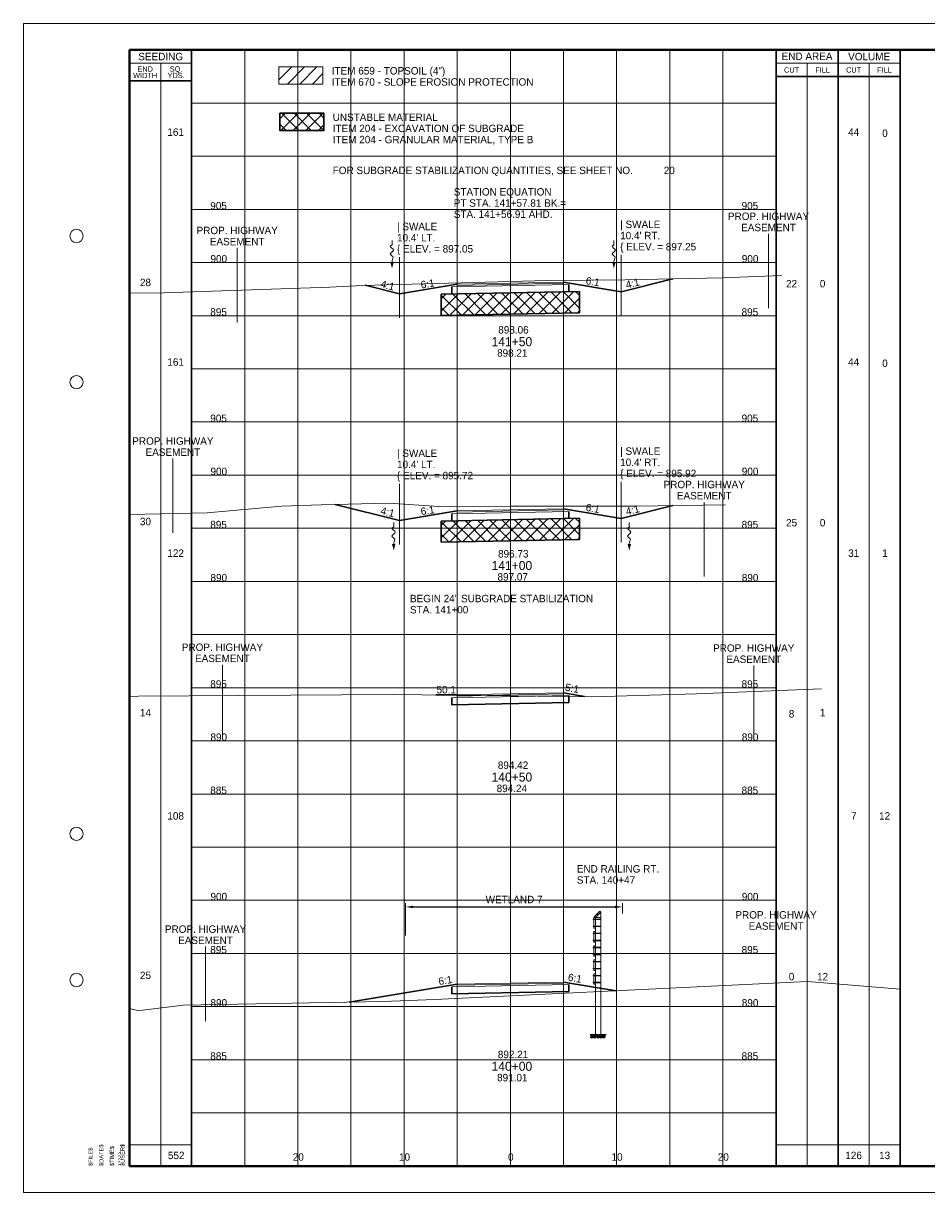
# Paper-space layout 'Layout1' of a CAD drawing. Header units: feet. Extents: x -1005 to 2379, y -670 to 6548.
# Tile 63 of 69: x -10 to 75, y 4022 to 4132. Entities that reach past the tile are written whole.
import ezdxf
from ezdxf.enums import TextEntityAlignment as Align

# ---------------------------------------------------------------- set-up
doc = ezdxf.new("R2010")
doc.units = ezdxf.units.FT
doc.header["$LTSCALE"] = 5
doc.header["$MEASUREMENT"] = 0
for name, pattern in [('cl5', [50, 1.25, -1.25, 45, -1.25, 1.25]), ('DGN Style 2', [150.837143, 90.502286, -60.334857]), ('DGN Style 3', [211.172, 150.837143, -60.334857]), ('esmtshpr', [5.35, 1, -0.175, -0.175, 4]), ('fencepr', [1, 0.925, 0.075])]:
    doc.linetypes.add(name, pattern=pattern)
for name, color, linetype, lineweight in [('DR_P_Erosion_Control', 7, 'Continuous', 13), ('DR_P_Flow_Arrow', 151, 'Continuous', 13), ('DR_P_Text', 7, 'Continuous', 13), ('EV_Ecological_Text', 7, 'Continuous', 13), ('GE_P_CL_5', 7, 'cl5', 13), ('PV_P_Text', 7, 'Continuous', 13), ('RD_P_Cells', 7, 'Continuous', 0), ('RD_P_Fence', 230, 'fencepr', 13), ('RW_P_Esmt_SH', 193, 'esmtshpr', 40), ('SH_Border', 7, 'Continuous', 40), ('SH_Data', 7, 'Continuous', 0), ('SH_Major_Grid_Line', 254, 'Continuous', 13), ('SH_Text', 7, 'Continuous', 13), ('TX_P_20', 7, 'Continuous', 13), ('TX_P_5', 7, 'Continuous', 13), ('TX_P_Misc', 7, 'Continuous', 13), ('TX_X_5', 7, 'Continuous', 0), ('XS_P_Finished_Grade', 3, 'Continuous', 30), ('XS_P_Pavt_Surface', 251, 'Continuous', 13), ('XS_P_Subgrade', 4, 'Continuous', 30), ('XS_P_Undercut', 230, 'Continuous', 30), ('XS_X_Ground_Line', 3, 'DGN Style 2', 13)]:
    doc.layers.add(name, color=color, linetype=linetype, lineweight=lineweight)
doc.layers.add('SH_Cut_Line', color=7, linetype='DGN Style 3', lineweight=0, plot=False)
doc.layers.add('XS_P_Pavt_Layers', color=251, linetype='Continuous', lineweight=0, transparency=0.5)
doc.styles.add('Slanted-Normal LS 0.50', font='font31.shx', dxfattribs={"height": 0.14})
doc.styles.add('Slanted-Normal LS 0.50_0', font='font31.shx')
doc.styles.add('Slanted-Sub Title', font='font31.shx', dxfattribs={"height": 0.17})
doc.styles.add('Style-CHAR_FAST_FONT', font='CHAR_FAST_FONT.shx')
doc.styles.add('Style-FONT1', font='FONT1.shx')
doc.styles.add('Style-font30', font='font30.shx')
doc.styles.add('Style-font31', font='font31.shx')
doc.dimstyles.get("Standard").update_dxf_attribs({"dimtxt": 0.18, "dimasz": 0.18, "dimexe": 0.18, "dimexo": 0.0625, "dimgap": 0.09, "dimtad": 0, "dimtih": 1, "dimtoh": 1, "dimdec": 4, "dimzin": 0, "dimdsep": 46, "dimtxsty": 'Standard', "dimcen": 0.09, "dimadec": 0, "dimazin": 0, "dimtfac": 1, "dimtdec": 4, "dimtofl": 0, "dimtmove": 0, "dimatfit": 3, "dimfxl": 1, "dimtolj": 1, "dimtzin": 0, "dimarcsym": 0})

# ---------------------------------------------------------------- blocks, each defined once
blk = doc.blocks.new('STAMP')
at = {"layer": 'TX_P_Misc', "linetype": 'Continuous', "lineweight": 13, "style": 'Style-CHAR_FAST_FONT'}
for s, p in [('$FILE$', (-0.773, 0)), ('$DATE$', (-0.573, 0)), ('$TIME$', (-0.373, 0)), ('$USER$', (-0.173, 0))]:
    blk.add_text(s, height=0.078, rotation=90, dxfattribs=at).set_placement(p, align=Align.TOP_LEFT)
blk = doc.blocks.new('GPKLBL_350')
at = {"layer": 'TX_P_5', "linetype": 'Continuous', "extrusion": (0, 0, -1), "insert": (-0.46, 0.97), "char_height": 0.7, "attachment_point": 3, "text_direction": (-0.986394, 0.164399, 0), "line_spacing_factor": 0.6, "style": 'Style-font31'}
blk.add_mtext('6:1', dxfattribs=at)
blk = doc.blocks.new('GPKLBL_351')
at = {"layer": 'TX_P_5', "linetype": 'Continuous', "insert": (-0.51, 0.98), "char_height": 0.7, "attachment_point": 1, "rotation": 350.5377, "line_spacing_factor": 0.6, "style": 'Style-font31'}
blk.add_mtext('6:1', dxfattribs=at)
blk = doc.blocks.new('XS POINT_393')
at = {"layer": 'RW_P_Esmt_SH', "linetype": 'Continuous', "lineweight": 13}
blk.add_line((0, 3.5), (0, -3.5), dxfattribs=at)
blk = doc.blocks.new('XS POINT_394')
at = {"layer": 'RW_P_Esmt_SH', "linetype": 'Continuous', "lineweight": 13}
blk.add_line((0, 3.5), (0, -3.5), dxfattribs=at)
blk = doc.blocks.new('*D848')
at = {"layer": 'Defpoints', "color": 0, "linetype": 'Continuous', "transparency": 16777216}
for p in [(46.39, 4049.38), (46.39, 4048.4), (25.97, 4046.35)]:
    blk.add_point(p, dxfattribs=at)
at = {"layer": 'EV_Ecological_Text', "color": 97, "linetype": 'Continuous', "lineweight": 0, "transparency": 16777216}
for p, q in [((25.97, 4046.7), (25.97, 4049.73)), ((46.39, 4048.75), (46.39, 4049.73))]:
    blk.add_line(p, q, dxfattribs=at)
at = {"layer": 'EV_Ecological_Text', "color": 0, "linetype": 'Continuous', "lineweight": -2, "transparency": 16777216}
blk.add_line((26.67, 4049.38), (45.69, 4049.38), dxfattribs=at)
at = {"layer": 'EV_Ecological_Text', "color": 0, "linetype": 'Continuous', "transparency": 16777216}
for points in [[(26.67, 4049.49), (26.67, 4049.26), (25.97, 4049.38)], [(45.69, 4049.49), (45.69, 4049.26), (46.39, 4049.38)]]:
    blk.add_solid(points, dxfattribs=at)
at = {"layer": 'EV_Ecological_Text', "color": 7, "linetype": 'Continuous', "lineweight": 0, "transparency": 16777216, "insert": (36.18, 4050.08), "char_height": 0.7, "attachment_point": 5, "style": 'Slanted-Normal LS 0.50_0'}
blk.add_mtext('WETLAND 7', dxfattribs=at)
blk = doc.blocks.new('RCP')
at = {"layer": 'RD_P_Cells'}
for points, knots in [([(0.02, 0.09), (0.03, 0.1), (0.05, 0.11), (0.07, 0.11), (0.07, 0.12), (0.08, 0.1), (0.08, 0.09), (0.08, 0.08), (0.07, 0.07), (0.06, 0.06), (0.05, 0.05), (0.02, 0.04), (0.02, 0.05), (0.01, 0.06), (0.01, 0.07), (0.01, 0.08), (0.01, 0.08), (0.01, 0.08), (0.01, 0.09), (0.02, 0.09), (0.02, 0.09), (0.02, 0.09)], [0, 0, 0, 0, 0.258176, 0.258176, 0.258176, 0.385117, 0.385117, 0.385117, 0.555016, 0.555016, 0.555016, 0.785627, 0.785627, 0.785627, 0.908123, 0.908123, 0.908123, 0.969027, 0.969027, 0.969027, 1, 1, 1, 1]), ([(0.05, 0.33), (0.06, 0.33), (0.06, 0.34), (0.07, 0.34), (0.08, 0.35), (0.09, 0.35), (0.1, 0.35), (0.11, 0.35), (0.12, 0.35), (0.12, 0.34), (0.13, 0.33), (0.13, 0.33), (0.13, 0.32), (0.12, 0.31), (0.12, 0.3), (0.11, 0.29), (0.1, 0.28), (0.09, 0.28), (0.08, 0.28), (0.07, 0.28), (0.05, 0.27), (0.04, 0.28), (0.04, 0.29), (0.03, 0.29), (0.03, 0.3), (0.03, 0.31), (0.04, 0.32), (0.04, 0.32), (0.04, 0.32), (0.04, 0.33), (0.05, 0.33)], [0, 0, 0, 0, 0.107172, 0.107172, 0.107172, 0.224609, 0.224609, 0.224609, 0.311187, 0.311187, 0.311187, 0.390245, 0.390245, 0.390245, 0.521508, 0.521508, 0.521508, 0.650159, 0.650159, 0.650159, 0.785017, 0.785017, 0.785017, 0.874079, 0.874079, 0.874079, 0.953282, 0.953282, 0.953282, 1, 1, 1, 1]), ([(0.16, 0.26), (0.17, 0.26), (0.19, 0.27), (0.2, 0.27), (0.22, 0.27), (0.22, 0.25), (0.23, 0.23), (0.23, 0.22), (0.23, 0.2), (0.22, 0.19), (0.2, 0.18), (0.19, 0.17), (0.17, 0.17), (0.16, 0.16), (0.14, 0.16), (0.13, 0.17), (0.12, 0.17), (0.11, 0.18), (0.11, 0.18), (0.1, 0.2), (0.1, 0.22), (0.11, 0.23), (0.11, 0.24), (0.12, 0.24), (0.13, 0.25), (0.13, 0.25), (0.14, 0.26), (0.15, 0.26), (0.15, 0.26), (0.15, 0.26), (0.16, 0.26)], [0, 0, 0, 0, 0.126661, 0.126661, 0.126661, 0.253188, 0.253188, 0.253188, 0.368171, 0.368171, 0.368171, 0.509113, 0.509113, 0.509113, 0.63015, 0.63015, 0.63015, 0.70369, 0.70369, 0.70369, 0.826515, 0.826515, 0.826515, 0.907901, 0.907901, 0.907901, 0.976801, 0.976801, 0.976801, 1, 1, 1, 1]), ([(0.16, 0.11), (0.17, 0.11), (0.18, 0.11), (0.19, 0.12), (0.21, 0.12), (0.23, 0.12), (0.25, 0.1), (0.26, 0.09), (0.26, 0.07), (0.26, 0.06), (0.25, 0.05), (0.24, 0.03), (0.23, 0.02), (0.21, 0), (0.18, 0), (0.16, 0.01), (0.15, 0.02), (0.13, 0.03), (0.13, 0.05), (0.12, 0.06), (0.13, 0.07), (0.14, 0.08), (0.14, 0.09), (0.14, 0.09), (0.15, 0.1), (0.15, 0.1), (0.15, 0.1), (0.16, 0.11)], [0, 0, 0, 0, 0.098896, 0.098896, 0.098896, 0.24332, 0.24332, 0.24332, 0.355319, 0.355319, 0.355319, 0.496743, 0.496743, 0.496743, 0.673566, 0.673566, 0.673566, 0.816859, 0.816859, 0.816859, 0.906168, 0.906168, 0.906168, 0.969895, 0.969895, 0.969895, 1, 1, 1, 1]), ([(0.29, 0.35), (0.3, 0.35), (0.31, 0.36), (0.32, 0.36), (0.34, 0.36), (0.34, 0.33), (0.34, 0.32), (0.33, 0.31), (0.32, 0.3), (0.31, 0.3), (0.3, 0.29), (0.28, 0.29), (0.27, 0.3), (0.27, 0.31), (0.27, 0.32), (0.27, 0.33), (0.27, 0.33), (0.28, 0.34), (0.28, 0.34), (0.28, 0.35), (0.28, 0.35), (0.29, 0.35)], [0, 0, 0, 0, 0.188286, 0.188286, 0.188286, 0.356428, 0.356428, 0.356428, 0.541746, 0.541746, 0.541746, 0.732506, 0.732506, 0.732506, 0.852511, 0.852511, 0.852511, 0.937171, 0.937171, 0.937171, 1, 1, 1, 1]), ([(0.31, 0.2), (0.32, 0.21), (0.33, 0.21), (0.34, 0.22), (0.35, 0.22), (0.36, 0.2), (0.36, 0.18), (0.37, 0.17), (0.36, 0.16), (0.35, 0.14), (0.34, 0.13), (0.33, 0.13), (0.32, 0.12), (0.31, 0.12), (0.3, 0.12), (0.29, 0.13), (0.28, 0.14), (0.27, 0.15), (0.27, 0.16), (0.28, 0.17), (0.28, 0.19), (0.29, 0.19), (0.29, 0.2), (0.3, 0.2), (0.31, 0.2)], [0, 0, 0, 0, 0.135762, 0.135762, 0.135762, 0.276579, 0.276579, 0.276579, 0.425633, 0.425633, 0.425633, 0.565886, 0.565886, 0.565886, 0.678149, 0.678149, 0.678149, 0.814077, 0.814077, 0.814077, 0.922173, 0.922173, 0.922173, 1, 1, 1, 1])]:
    blk.add_open_spline(points, degree=3, knots=knots, dxfattribs=at)
blk = doc.blocks.new('XS POINT_395')
at = {"layer": 'RW_P_Esmt_SH', "linetype": 'Continuous', "lineweight": 13}
blk.add_line((0, 3.5), (0, -3.5), dxfattribs=at)
blk = doc.blocks.new('XS POINT_396')
at = {"layer": 'RW_P_Esmt_SH', "linetype": 'Continuous', "lineweight": 13}
blk.add_line((0, 3.5), (0, -3.5), dxfattribs=at)
blk = doc.blocks.new('GPKLBL_352')
at = {"layer": 'TX_P_5', "linetype": 'Continuous', "insert": (-0.59, 0.92), "char_height": 0.7, "attachment_point": 1, "rotation": 6.2001, "line_spacing_factor": 0.6, "style": 'Style-font31'}
blk.add_mtext('50:1', dxfattribs=at)
blk = doc.blocks.new('GPKLBL_353')
at = {"layer": 'TX_P_5', "linetype": 'Continuous', "insert": (-0.86, 0.99), "char_height": 0.7, "attachment_point": 1, "rotation": 355.4007, "line_spacing_factor": 0.6, "style": 'Style-font31'}
blk.add_mtext('5:1', dxfattribs=at)
blk = doc.blocks.new('XS POINT_397')
at = {"layer": 'RW_P_Esmt_SH', "linetype": 'Continuous', "lineweight": 13}
blk.add_line((0, 3.5), (0, -3.5), dxfattribs=at)
blk = doc.blocks.new('XS POINT_398')
at = {"layer": 'RW_P_Esmt_SH', "linetype": 'Continuous', "lineweight": 13}
blk.add_line((0, 3.5), (0, -3.5), dxfattribs=at)
blk = doc.blocks.new('GPKLBL_354')
at = {"layer": 'TX_P_5', "linetype": 'Continuous', "insert": (-0.51, 0.98), "char_height": 0.7, "attachment_point": 1, "rotation": 350.5377, "line_spacing_factor": 0.6, "style": 'Style-font31'}
blk.add_mtext('6:1', dxfattribs=at)
blk = doc.blocks.new('GPKLBL_355')
at = {"layer": 'TX_P_5', "linetype": 'Continuous', "insert": (-1.11, 0.56), "char_height": 0.7, "attachment_point": 1, "rotation": 14.0362, "line_spacing_factor": 0.9, "style": 'Style-font31'}
blk.add_mtext('4:1', dxfattribs=at)
blk = doc.blocks.new('GPKLBL_356')
at = {"layer": 'TX_P_5', "linetype": 'Continuous', "extrusion": (0, 0, -1), "insert": (-1.05, 0.58), "char_height": 0.7, "attachment_point": 3, "text_direction": (-0.970143, -0.242536, 0), "line_spacing_factor": 0.9, "style": 'Style-font31'}
blk.add_mtext('4:1', dxfattribs=at)
blk = doc.blocks.new('GPKLBL_357')
at = {"layer": 'TX_P_5', "linetype": 'Continuous', "extrusion": (0, 0, -1), "insert": (-0.46, 0.97), "char_height": 0.7, "attachment_point": 3, "text_direction": (-0.986394, 0.164399, 0), "line_spacing_factor": 0.6, "style": 'Style-font31'}
blk.add_mtext('6:1', dxfattribs=at)
blk = doc.blocks.new('DFL-P_40')
at = {"layer": 'DR_P_Flow_Arrow', "color": 151, "linetype": 'Continuous', "lineweight": 13}
blk.add_open_spline([(-0.08, 0), (-0.081, 0), (-0.082, 0), (-0.083, 0), (-0.094, 0), (-0.105, 0.005), (-0.116, 0.008), (-0.123, 0.01), (-0.131, 0.013), (-0.137, 0.015), (-0.152, 0.02), (-0.165, -0.02), (-0.179, -0.022), (-0.195, -0.023), (-0.212, 0.018), (-0.228, 0.019), (-0.245, 0.021), (-0.266, -0.028), (-0.284, -0.022), (-0.29, -0.02), (-0.287, 0.001), (-0.295, 0.001), (-0.313, 0), (-0.332, 0), (-0.35, 0)], degree=3, knots=[0, 0, 0, 0, 0.009646, 0.009646, 0.009646, 0.112481, 0.112481, 0.112481, 0.179673, 0.179673, 0.179673, 0.350625, 0.350625, 0.350625, 0.544565, 0.544565, 0.544565, 0.756426, 0.756426, 0.756426, 0.832712, 0.832712, 0.832712, 1, 1, 1, 1], dxfattribs=at)
at = {"layer": 'DR_P_Flow_Arrow', "color": 151, "linetype": 'Continuous', "lineweight": 0, "extrusion": (0, 0, -1)}
blk.add_solid([(0.08, 0.022), (0, 0), (0.08, -0.021)], dxfattribs=at)
blk = doc.blocks.new('DFL-P_41')
at = {"layer": 'DR_P_Flow_Arrow', "color": 151, "linetype": 'Continuous', "lineweight": 13}
blk.add_open_spline([(-0.08, 0), (-0.081, 0), (-0.082, 0), (-0.083, 0), (-0.094, 0), (-0.105, 0.005), (-0.116, 0.008), (-0.123, 0.01), (-0.131, 0.013), (-0.137, 0.015), (-0.152, 0.02), (-0.165, -0.02), (-0.179, -0.022), (-0.195, -0.023), (-0.212, 0.018), (-0.228, 0.02), (-0.245, 0.021), (-0.266, -0.028), (-0.284, -0.022), (-0.29, -0.02), (-0.287, 0.001), (-0.295, 0.001), (-0.313, 0), (-0.332, 0), (-0.35, 0)], degree=3, knots=[0, 0, 0, 0, 0.009646, 0.009646, 0.009646, 0.112481, 0.112481, 0.112481, 0.179673, 0.179673, 0.179673, 0.350625, 0.350625, 0.350625, 0.544565, 0.544565, 0.544565, 0.756426, 0.756426, 0.756426, 0.832712, 0.832712, 0.832712, 1, 1, 1, 1], dxfattribs=at)
at = {"layer": 'DR_P_Flow_Arrow', "color": 151, "linetype": 'Continuous', "lineweight": 0, "extrusion": (0, 0, -1)}
blk.add_solid([(0.08, 0.022), (0, 0), (0.08, -0.021)], dxfattribs=at)
blk = doc.blocks.new('XS POINT_399')
at = {"layer": 'RW_P_Esmt_SH', "linetype": 'Continuous', "lineweight": 13}
blk.add_line((0, 3.5), (0, -3.5), dxfattribs=at)
blk = doc.blocks.new('XS POINT_400')
at = {"layer": 'RW_P_Esmt_SH', "linetype": 'Continuous', "lineweight": 13}
blk.add_line((0, 3.5), (0, -3.5), dxfattribs=at)
blk = doc.blocks.new('GPKLBL_358')
at = {"layer": 'TX_P_5', "linetype": 'Continuous', "insert": (-0.51, 0.98), "char_height": 0.7, "attachment_point": 1, "rotation": 350.5377, "line_spacing_factor": 0.6, "style": 'Style-font31'}
blk.add_mtext('6:1', dxfattribs=at)
blk = doc.blocks.new('GPKLBL_359')
at = {"layer": 'TX_P_5', "linetype": 'Continuous', "insert": (-1.11, 0.56), "char_height": 0.7, "attachment_point": 1, "rotation": 14.0362, "line_spacing_factor": 0.9, "style": 'Style-font31'}
blk.add_mtext('4:1', dxfattribs=at)
blk = doc.blocks.new('GPKLBL_360')
at = {"layer": 'TX_P_5', "linetype": 'Continuous', "extrusion": (0, 0, -1), "insert": (-1.05, 0.58), "char_height": 0.7, "attachment_point": 3, "text_direction": (-0.970143, -0.242536, 0), "line_spacing_factor": 0.9, "style": 'Style-font31'}
blk.add_mtext('4:1', dxfattribs=at)
blk = doc.blocks.new('GPKLBL_361')
at = {"layer": 'TX_P_5', "linetype": 'Continuous', "extrusion": (0, 0, -1), "insert": (-0.46, 0.97), "char_height": 0.7, "attachment_point": 3, "text_direction": (-0.986394, 0.164399, 0), "line_spacing_factor": 0.6, "style": 'Style-font31'}
blk.add_mtext('6:1', dxfattribs=at)
blk = doc.blocks.new('DFL-P_42')
at = {"layer": 'DR_P_Flow_Arrow', "color": 151, "linetype": 'Continuous', "lineweight": 13}
blk.add_open_spline([(-0.08, 0), (-0.081, 0), (-0.082, 0), (-0.083, 0), (-0.094, 0), (-0.105, 0.005), (-0.116, 0.008), (-0.123, 0.01), (-0.131, 0.013), (-0.137, 0.015), (-0.152, 0.02), (-0.165, -0.02), (-0.179, -0.022), (-0.195, -0.023), (-0.212, 0.018), (-0.228, 0.019), (-0.245, 0.021), (-0.266, -0.028), (-0.284, -0.022), (-0.29, -0.02), (-0.287, 0.001), (-0.295, 0.001), (-0.313, 0), (-0.332, 0), (-0.35, 0)], degree=3, knots=[0, 0, 0, 0, 0.009646, 0.009646, 0.009646, 0.112481, 0.112481, 0.112481, 0.179673, 0.179673, 0.179673, 0.350625, 0.350625, 0.350625, 0.544565, 0.544565, 0.544565, 0.756426, 0.756426, 0.756426, 0.832712, 0.832712, 0.832712, 1, 1, 1, 1], dxfattribs=at)
at = {"layer": 'DR_P_Flow_Arrow', "color": 151, "linetype": 'Continuous', "lineweight": 0, "extrusion": (0, 0, -1)}
blk.add_solid([(0.08, 0.022), (0, 0), (0.08, -0.021)], dxfattribs=at)
blk = doc.blocks.new('DFL-P_43')
at = {"layer": 'DR_P_Flow_Arrow', "color": 151, "linetype": 'Continuous', "lineweight": 13}
blk.add_open_spline([(-0.08, 0), (-0.081, 0), (-0.082, 0), (-0.083, 0), (-0.094, 0), (-0.105, 0.005), (-0.116, 0.008), (-0.123, 0.01), (-0.131, 0.013), (-0.137, 0.015), (-0.152, 0.02), (-0.165, -0.02), (-0.179, -0.022), (-0.195, -0.023), (-0.212, 0.018), (-0.228, 0.019), (-0.245, 0.021), (-0.266, -0.028), (-0.284, -0.022), (-0.29, -0.02), (-0.287, 0.001), (-0.295, 0.001), (-0.313, 0), (-0.332, 0), (-0.35, 0)], degree=3, knots=[0, 0, 0, 0, 0.009646, 0.009646, 0.009646, 0.112481, 0.112481, 0.112481, 0.179673, 0.179673, 0.179673, 0.350625, 0.350625, 0.350625, 0.544565, 0.544565, 0.544565, 0.756426, 0.756426, 0.756426, 0.832712, 0.832712, 0.832712, 1, 1, 1, 1], dxfattribs=at)
at = {"layer": 'DR_P_Flow_Arrow', "color": 151, "linetype": 'Continuous', "lineweight": 0, "extrusion": (0, 0, -1)}
blk.add_solid([(0.08, 0.021), (0, 0), (0.08, -0.021)], dxfattribs=at)

psp = doc.layouts.get("Layout1")

# ---------------------------------------------------------------- hatches: boundary and pattern name
at = {"layer": 'DR_P_Erosion_Control'}
h = psp.add_hatch(dxfattribs=at)
h.set_pattern_fill('HATCH', color=256, style=0, pattern_type=2)
h.set_pattern_definition([(45, (22.6854, 4127.56235), (-0.589255, 0.589255), [])])
h.paths.add_polyline_path([(14.05, 4126.79), (18.19, 4126.79), (18.19, 4128.4), (14.05, 4128.4)])
at = {"layer": 'XS_P_Undercut', "lineweight": 0}
h = psp.add_hatch(dxfattribs=at)
h.set_pattern_fill('CROSSHATCH', color=256, style=0, pattern_type=2)
h.set_pattern_definition([(45, (17.42764, 4118.5531), (-0.58926, 0.58926), []), (315, (17.42764, 4118.5531), (0.58926, 0.58926), [])])
h.paths.add_polyline_path([(14.14, 4122.42), (18.28, 4122.42), (18.28, 4124.04), (14.14, 4124.04)])
h = psp.add_hatch(dxfattribs=at)
h.set_pattern_fill('CROSSHATCH', color=256, style=0, pattern_type=2)
h.set_pattern_definition([(45, (34.2118, 4106.7689), (-0.589255, 0.589255), []), (315, (34.2118, 4106.7689), (0.589255, 0.589255), [])])
h.paths.add_polyline_path([(30.33, 4107.03), (29.33, 4107.01), (29.33, 4105.01), (42.33, 4105.27), (42.33, 4107.27), (41.33, 4107.25)])
h = psp.add_hatch(dxfattribs=at)
h.set_pattern_fill('CROSSHATCH', color=256, style=0, pattern_type=2)
h.set_pattern_definition([(45, (34.2118, 4085.4402), (-0.589255, 0.589255), []), (315, (34.2118, 4085.4402), (0.589255, 0.589255), [])])
h.paths.add_polyline_path([(30.33, 4085.7), (29.33, 4085.68), (29.33, 4083.68), (42.33, 4083.94), (42.33, 4085.94), (41.33, 4085.92)])

# ---------------------------------------------------------------- linework, layer by layer
at = {"layer": 'DR_P_Erosion_Control', "flags": 128}
for points in [[(14.05, 4128.4), (18.19, 4128.4), (18.19, 4126.79), (14.05, 4126.79), (14.05, 4128.4)], [(14.05, 4126.79), (18.19, 4126.79), (18.19, 4128.4), (14.05, 4128.4), (14.05, 4126.79)]]:
    psp.add_lwpolyline(points, close=True, dxfattribs=at)
at = {"layer": 'GE_P_CL_5'}
for p, q in [((46.27, 4110.71), (46.27, 4104.99)), ((25.39, 4110.51), (25.39, 4104.79)), ((25.39, 4089.18), (25.39, 4083.46)), ((46.27, 4089.38), (46.27, 4083.66))]:
    psp.add_line(p, q, dxfattribs=at)
at = {"layer": 'RD_P_Fence', "linetype": 'Continuous'}
for p, q in [((44.33, 4048.24), (43.63, 4048.24)), ((44.33, 4048.2), (43.63, 4048.2)), ((43.67, 4048.26), (43.65, 4048.26)), ((43.65, 4048.18), (43.65, 4048.26)), ((43.67, 4048.18), (43.65, 4048.18)), ((43.83, 4048.39), (43.67, 4048.39)), ((43.67, 4047.39), (43.67, 4048.39)), ((44.24, 4048.98), (43.74, 4048.48)), ((44.33, 4048.89), (43.83, 4048.39)), ((43.83, 4048.39), (43.83, 4037.36)), ((44.33, 4048.39), (43.83, 4048.39)), ((43.95, 4048.71), (44, 4048.77)), ((44.09, 4048.6), (43.95, 4048.74)), ((43.96, 4048.7), (43.95, 4048.71)), ((44.12, 4048.63), (43.98, 4048.77)), ((44.02, 4048.76), (44, 4048.77)), ((44.33, 4048.89), (44.33, 4037.36)), ((44.33, 4047.57), (43.63, 4047.57)), ((44.33, 4047.53), (43.63, 4047.53)), ((44.33, 4046.91), (43.63, 4046.91)), ((43.67, 4047.59), (43.65, 4047.59)), ((43.65, 4047.51), (43.65, 4047.59)), ((43.67, 4047.51), (43.65, 4047.51)), ((43.67, 4046.93), (43.65, 4046.93)), ((43.65, 4046.85), (43.65, 4046.93)), ((43.83, 4047.39), (43.67, 4047.39)), ((43.83, 4047.06), (43.67, 4047.06)), ((43.67, 4046.06), (43.67, 4047.06)), ((44.33, 4046.87), (43.63, 4046.87)), ((44.33, 4046.24), (43.63, 4046.24)), ((44.33, 4046.2), (43.63, 4046.2)), ((43.67, 4046.85), (43.65, 4046.85)), ((43.67, 4046.26), (43.65, 4046.26)), ((43.65, 4046.18), (43.65, 4046.26)), ((43.67, 4046.18), (43.65, 4046.18)), ((43.83, 4046.06), (43.67, 4046.06)), ((44.33, 4045.58), (43.63, 4045.58)), ((44.33, 4045.54), (43.63, 4045.54)), ((44.33, 4044.91), (43.63, 4044.91)), ((44.33, 4044.87), (43.63, 4044.87)), ((43.67, 4045.6), (43.65, 4045.6)), ((43.65, 4045.52), (43.65, 4045.6)), ((43.67, 4045.52), (43.65, 4045.52)), ((43.67, 4044.93), (43.65, 4044.93)), ((43.65, 4044.85), (43.65, 4044.93)), ((43.67, 4044.85), (43.65, 4044.85)), ((43.83, 4045.73), (43.67, 4045.73)), ((43.67, 4044.73), (43.67, 4045.73)), ((43.83, 4044.73), (43.67, 4044.73)), ((44.33, 4044.25), (43.63, 4044.25)), ((44.33, 4044.21), (43.63, 4044.21)), ((43.67, 4044.27), (43.65, 4044.27)), ((43.65, 4044.19), (43.65, 4044.27)), ((43.67, 4044.19), (43.65, 4044.19)), ((43.67, 4043.6), (43.65, 4043.6)), ((43.65, 4043.52), (43.65, 4043.6)), ((43.83, 4044.4), (43.67, 4044.4)), ((43.67, 4043.4), (43.67, 4044.4)), ((44.33, 4043.58), (43.63, 4043.58)), ((44.33, 4043.54), (43.63, 4043.54)), ((44.33, 4042.92), (43.63, 4042.92)), ((44.33, 4042.88), (43.63, 4042.88)), ((43.67, 4043.52), (43.65, 4043.52)), ((43.67, 4042.94), (43.65, 4042.94)), ((43.65, 4042.86), (43.65, 4042.94)), ((43.67, 4042.86), (43.65, 4042.86)), ((43.83, 4043.4), (43.67, 4043.4)), ((43.83, 4043.07), (43.67, 4043.07)), ((43.67, 4042.11), (43.67, 4043.07)), ((44.33, 4042.29), (43.63, 4042.29)), ((44.33, 4042.25), (43.63, 4042.25)), ((43.67, 4042.31), (43.65, 4042.31)), ((43.65, 4042.23), (43.65, 4042.31)), ((43.67, 4042.23), (43.65, 4042.23)), ((43.83, 4042.11), (43.67, 4042.11)), ((44.33, 4037.36), (43.83, 4037.36))]:
    psp.add_line(p, q, dxfattribs=at)
at = {"layer": 'RD_P_Fence'}
for p, q in [((43.63, 4048.2), (43.63, 4048.24)), ((43.83, 4048.39), (43.74, 4048.48)), ((43.95, 4048.74), (43.98, 4048.77)), ((44.33, 4048.89), (44.24, 4048.98)), ((43.63, 4047.53), (43.63, 4047.57)), ((43.63, 4046.87), (43.63, 4046.91)), ((43.63, 4046.2), (43.63, 4046.24)), ((43.63, 4045.54), (43.63, 4045.58)), ((43.63, 4044.87), (43.63, 4044.91)), ((43.63, 4044.21), (43.63, 4044.25)), ((43.63, 4043.54), (43.63, 4043.58)), ((43.63, 4042.88), (43.63, 4042.92)), ((43.63, 4042.25), (43.63, 4042.29))]:
    psp.add_line(p, q, dxfattribs=at)
at = {"layer": 'RD_P_Fence', "ltscale": 1.166667, "extrusion": (0, 0, -1)}
for centre in [(-44.32, 4048.22), (-44.32, 4047.55), (-44.32, 4046.89), (-44.32, 4046.22), (-44.32, 4045.56), (-44.32, 4044.89), (-44.32, 4044.23), (-44.32, 4043.56), (-44.32, 4042.9), (-44.32, 4042.27)]:
    psp.add_arc(centre, 0.03, 119.8659, 240.1341, dxfattribs=at)
at = {"layer": 'SH_Border', "color": 7, "linetype": 'Continuous', "lineweight": 40, "flags": 128}
psp.add_lwpolyline([(0, 4130), (157.5, 4130), (157.5, 4025), (0, 4025), (0, 4130)], close=True, dxfattribs=at)
at = {"layer": 'SH_Border', "color": 7, "linetype": 'Continuous', "lineweight": 0}
for centre in [(-5, 4112.5), (-5, 4098.75), (-5, 4056.25), (-5, 4042.5)]:
    psp.add_circle(centre, 0.625, dxfattribs=at)
at = {"layer": 'SH_Cut_Line', "color": 7, "linetype": 'DGN Style 3', "lineweight": 0, "flags": 128}
psp.add_lwpolyline([(-10, 4022.5), (160, 4022.5), (160, 4132.5), (-10, 4132.5), (-10, 4022.5)], close=True, dxfattribs=at)
at = {"layer": 'SH_Data', "color": 7, "linetype": 'Continuous', "lineweight": 30}
for p, q in [((5.83, 4025), (5.83, 4130)), ((60.83, 4025), (60.83, 4130)), ((66.67, 4025), (66.67, 4130)), ((72.5, 4025), (72.5, 4130)), ((60.83, 4127.5), (72.5, 4127.5)), ((5.83, 4127.08), (0, 4127.08))]:
    psp.add_line(p, q, dxfattribs=at)
at = {"layer": 'SH_Data', "color": 7, "linetype": 'Continuous', "lineweight": 0}
for p, q in [((5.83, 4128.75), (0, 4128.75)), ((60.83, 4128.75), (72.5, 4128.75))]:
    psp.add_line(p, q, dxfattribs=at)
at = {"layer": 'SH_Data', "color": 7, "linetype": 'Continuous', "lineweight": 13}
for p, q in [((2.92, 4025), (2.92, 4128.75)), ((63.75, 4025), (63.75, 4128.75)), ((69.58, 4025), (69.58, 4128.75)), ((0, 4027), (5.83, 4027)), ((60.83, 4027), (72.5, 4027))]:
    psp.add_line(p, q, dxfattribs=at)
at = {"layer": 'SH_Major_Grid_Line', "color": 254, "linetype": 'Continuous', "lineweight": 13}
for p, q in [((10.83, 4025), (10.83, 4130)), ((15.83, 4025), (15.83, 4130)), ((20.83, 4025), (20.83, 4130)), ((25.83, 4025), (25.83, 4130)), ((30.83, 4025), (30.83, 4130)), ((35.83, 4025), (35.83, 4130)), ((40.83, 4025), (40.83, 4130)), ((45.83, 4025), (45.83, 4130)), ((50.83, 4025), (50.83, 4130)), ((55.83, 4025), (55.83, 4130)), ((5.83, 4125), (60.83, 4125)), ((5.83, 4120), (60.83, 4120)), ((5.83, 4115), (60.83, 4115)), ((5.83, 4110), (60.83, 4110)), ((5.83, 4105), (60.83, 4105)), ((5.83, 4100), (60.83, 4100)), ((5.83, 4095), (60.83, 4095)), ((5.83, 4090), (60.83, 4090)), ((5.83, 4085), (60.83, 4085)), ((5.83, 4080), (60.83, 4080)), ((5.83, 4075), (60.83, 4075)), ((5.83, 4070), (60.83, 4070)), ((5.83, 4065), (60.83, 4065)), ((5.83, 4060), (60.83, 4060)), ((5.83, 4055), (60.83, 4055)), ((5.83, 4050), (60.83, 4050)), ((5.83, 4045), (60.83, 4045)), ((5.83, 4040), (60.83, 4040)), ((5.83, 4035), (60.83, 4035)), ((5.83, 4030), (60.83, 4030))]:
    psp.add_line(p, q, dxfattribs=at)
at = {"layer": 'XS_P_Finished_Grade'}
for p, q in [((22.15, 4107.86), (25.39, 4107.05)), ((25.39, 4107.05), (30.83, 4107.96)), ((46.27, 4107.25), (40.83, 4108.16)), ((51.13, 4108.46), (46.27, 4107.25)), ((19.33, 4087.24), (25.39, 4085.72)), ((25.39, 4085.72), (30.83, 4086.63)), ((46.27, 4085.92), (40.83, 4086.83)), ((51.13, 4087.13), (46.27, 4085.92)), ((30.83, 4069.32), (28.82, 4069.32)), ((40.83, 4069.52), (42.81, 4069.16)), ((20.65, 4040.42), (30.83, 4042.11)), ((45.77, 4041.49), (40.83, 4042.31))]:
    psp.add_line(p, q, dxfattribs=at)
at = {"layer": 'XS_P_Pavt_Layers', "color": 2, "lineweight": 13}
for p, q in [((30.33, 4107.7), (41.33, 4107.92)), ((30.83, 4107.85), (40.83, 4108.05)), ((30.33, 4086.37), (41.33, 4086.59)), ((30.83, 4086.52), (40.83, 4086.72)), ((30.33, 4069.06), (41.33, 4069.28)), ((30.83, 4069.22), (40.83, 4069.42)), ((30.33, 4041.85), (41.33, 4042.07)), ((30.83, 4042.01), (40.83, 4042.21))]:
    psp.add_line(p, q, dxfattribs=at)
at = {"layer": 'XS_P_Pavt_Surface', "color": 193}
for p, q in [((30.83, 4107.96), (40.83, 4108.16)), ((30.83, 4107.96), (30.83, 4107.71)), ((40.83, 4108.16), (40.83, 4107.91)), ((30.83, 4086.63), (40.83, 4086.83)), ((30.83, 4086.63), (30.83, 4086.38)), ((40.83, 4086.83), (40.83, 4086.58)), ((30.83, 4069.32), (40.83, 4069.52)), ((30.83, 4069.32), (30.83, 4069.07)), ((40.83, 4069.52), (40.83, 4069.27)), ((30.83, 4042.11), (40.83, 4042.31)), ((30.83, 4042.11), (30.83, 4041.86)), ((40.83, 4042.31), (40.83, 4042.06))]:
    psp.add_line(p, q, dxfattribs=at)
at = {"layer": 'XS_P_Subgrade'}
for p, q in [((30.33, 4107.7), (30.33, 4107.03)), ((41.33, 4107.92), (41.33, 4107.25)), ((29.33, 4107.01), (42.33, 4107.27)), ((41.33, 4086.59), (41.33, 4085.92)), ((29.33, 4085.68), (42.33, 4085.94)), ((30.33, 4086.37), (30.33, 4085.7)), ((30.33, 4069.06), (30.33, 4068.4)), ((41.33, 4069.28), (41.33, 4068.62)), ((30.33, 4068.4), (41.33, 4068.62)), ((30.33, 4041.85), (30.33, 4041.19)), ((30.33, 4041.19), (41.33, 4041.41)), ((41.33, 4042.07), (41.33, 4041.41))]:
    psp.add_line(p, q, dxfattribs=at)
at = {"layer": 'XS_P_Subgrade', "lineweight": 13}
for p, q in [((43.83, 4037.36), (43.33, 4037.36)), ((44.33, 4037.36), (44.83, 4037.36))]:
    psp.add_line(p, q, dxfattribs=at)
at = {"layer": 'XS_P_Undercut'}
for p, q in [((29.33, 4107.01), (29.33, 4105.01)), ((42.33, 4107.27), (42.33, 4105.27)), ((29.33, 4105.01), (42.33, 4105.27)), ((29.33, 4085.68), (29.33, 4083.68)), ((42.33, 4085.94), (42.33, 4083.94)), ((29.33, 4083.68), (42.33, 4083.94))]:
    psp.add_line(p, q, dxfattribs=at)
at = {"layer": 'XS_P_Undercut', "flags": 128}
psp.add_lwpolyline([(14.14, 4124.04), (18.28, 4124.04), (18.28, 4122.42), (14.14, 4122.42), (14.14, 4124.04)], close=True, dxfattribs=at)
at = {"layer": 'XS_P_Undercut', "lineweight": 0, "flags": 128}
for points in [[(14.14, 4122.42), (18.28, 4122.42), (18.28, 4124.04), (14.14, 4124.04), (14.14, 4122.42)], [(30.33, 4107.03), (29.33, 4107.01), (29.33, 4105.01), (42.33, 4105.27), (42.33, 4107.27), (41.33, 4107.25), (30.33, 4107.03)], [(30.33, 4085.7), (29.33, 4085.68), (29.33, 4083.68), (42.33, 4083.94), (42.33, 4085.94), (41.33, 4085.92), (30.33, 4085.7)]]:
    psp.add_lwpolyline(points, close=True, dxfattribs=at)
at = {"layer": 'XS_X_Ground_Line', "flags": 128}
for points in [[(0, 4107.11), (3.19, 4107.14), (18.84, 4107.67), (21.89, 4107.85), (35.83, 4108.21), (39.27, 4108.3), (46.62, 4108.38), (55.83, 4108.55), (61.33, 4108.79)], [(0, 4086.3), (7.29, 4086.44), (14.3, 4087.08), (18.01, 4087.21), (24.37, 4087.35), (29.11, 4087.06), (35.83, 4087.07), (47.6, 4087.08), (56.07, 4087.2)], [(0, 4069.13), (0.84, 4069.2), (24.7, 4069.37), (35.83, 4069.24), (43.48, 4069.15), (53.34, 4069.41), (65.12, 4069.88)], [(0, 4039.82), (0.74, 4039.62), (1.23, 4039.68), (5.03, 4040.13), (23.84, 4040.47), (28.71, 4040.66), (35.83, 4041.01), (50.18, 4041.7), (63.79, 4042.36), (72.5, 4041.64)]]:
    psp.add_lwpolyline(points, dxfattribs=at)

# ---------------------------------------------------------------- block references
at = {"layer": 'DR_P_Flow_Arrow', "color": 151, "linetype": 'Continuous', "lineweight": 0, "xscale": 7.5, "yscale": 7.5, "zscale": 7.5, "rotation": 270.0000000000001}
for name, p in [('DFL-P_42', (24.69, 4109.45)), ('DFL-P_43', (45.57, 4109.45)), ('DFL-P_40', (24.85, 4082.91)), ('DFL-P_41', (47.02, 4082.91))]:
    psp.add_blockref(name, p, dxfattribs=at)
at = {"layer": 'RD_P_Cells', "xscale": 0.75, "yscale": 0.75, "zscale": 0.75}
for p in [(43.35, 4037.04), (43.64, 4037.04), (43.95, 4037.04), (44.22, 4037.04), (44.49, 4037.04)]:
    psp.add_blockref('RCP', p, dxfattribs=at)
at = {"layer": 'RW_P_Esmt_SH', "linetype": 'Continuous', "lineweight": 13}
for name, p in [('XS POINT_399', (60.12, 4109.2)), ('XS POINT_400', (10.12, 4107.87)), ('XS POINT_398', (4.07, 4088.06)), ('XS POINT_397', (54.07, 4083.97)), ('XS POINT_396', (8.73, 4068.66)), ('XS POINT_395', (58.73, 4068.58)), ('XS POINT_393', (60.83, 4043.48)), ('XS POINT_394', (7.14, 4042.14))]:
    psp.add_blockref(name, p, dxfattribs=at)
at = {"layer": 'TX_P_5', "linetype": 'Continuous'}
for name, p in [('GPKLBL_358', (43.51, 4107.68)), ('GPKLBL_359', (47.72, 4107.66)), ('GPKLBL_354', (43.51, 4086.35)), ('GPKLBL_355', (47.72, 4086.33)), ('GPKLBL_351', (41.83, 4042.15))]:
    psp.add_blockref(name, p, dxfattribs=at)
at = {"layer": 'TX_P_5', "linetype": 'Continuous', "extrusion": (0, 0, -1)}
for name, p in [('GPKLBL_360', (-23.95, 4107.46)), ('GPKLBL_361', (-28.16, 4107.48)), ('GPKLBL_356', (-23.95, 4086.13)), ('GPKLBL_357', (-28.16, 4086.15)), ('GPKLBL_350', (-29.83, 4041.95))]:
    psp.add_blockref(name, p, dxfattribs=at)
at = {"layer": 'TX_P_5', "linetype": 'Continuous'}
for name, p, rotation in [('GPKLBL_352', (29.37, 4069.19), 353.8826645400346), ('GPKLBL_353', (41.82, 4069.34), 354.1707492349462)]:
    psp.add_blockref(name, p, dxfattribs=dict(at, rotation=rotation))
at = {"layer": 'TX_P_Misc', "linetype": 'Continuous', "lineweight": 13, "xscale": 5, "yscale": 5, "zscale": 5}
psp.add_blockref('STAMP', (0, 4025), dxfattribs=at)

# ---------------------------------------------------------------- texts
at = {"layer": 'DR_P_Text', "char_height": 0.7, "attachment_point": 1, "line_spacing_factor": 0.9}
for s, insert, style in [('ITEM 659 - TOPSOIL (4")\\PITEM 670 - SLOPE EROSION PROTECTION', (19.02, 4128.39), 'Slanted-Sub Title'), ('UNSTABLE MATERIAL\\PITEM 204 - EXCAVATION OF SUBGRADE\\PITEM 204 - GRANULAR MATERIAL, TYPE B', (19.11, 4124.02), 'Slanted-Sub Title'), ('FOR SUBGRADE STABILIZATION QUANTITIES, SEE SHEET NO.', (19.11, 4119.02), 'Slanted-Sub Title'), ('20\\P', (50.26, 4119.02), 'Style-font31')]:
    psp.add_mtext(s, dxfattribs=dict(at, insert=insert, style=style))
at = {"layer": 'PV_P_Text', "char_height": 0.7, "attachment_point": 8, "line_spacing_factor": 0.6, "style": 'Slanted-Normal LS 0.50'}
for s, insert in [(' 898.06', (35.99, 4103.31)), (' 896.73', (35.97, 4082.24)), (' 894.42', (35.95, 4062.35)), (' 892.21', (35.95, 4035.14))]:
    psp.add_mtext(s, dxfattribs=dict(at, insert=insert))
at = {"layer": 'RW_P_Esmt_SH', "linetype": 'Continuous', "lineweight": 13, "char_height": 0.7, "attachment_point": 2, "line_spacing_factor": 0.9, "style": 'Style-font31'}
for insert in [(60.12, 4114.7), (10.12, 4113.37), (4.07, 4093.56), (54.07, 4089.47), (8.73, 4074.16), (58.73, 4074.08), (60.83, 4048.98), (7.14, 4047.64)]:
    psp.add_mtext('PROP. HIGHWAY\\PEASEMENT', dxfattribs=dict(at, insert=insert))
at = {"layer": 'SH_Border', "color": 7, "linetype": 'Continuous', "lineweight": 0, "style": 'Style-FONT1'}
psp.add_text('`````', height=0.625, rotation=90, dxfattribs=at).set_placement((-0.38, 4025))
at = {"layer": 'SH_Data', "color": 7, "linetype": 'Continuous', "lineweight": 13, "style": 'Style-font30'}
for s, p in [('SEEDING', (2.92, 4129.38)), ('END AREA', (63.75, 4129.4)), ('VOLUME', (69.59, 4129.38))]:
    psp.add_text(s, height=0.7, dxfattribs=at).set_placement(p, align=Align.MIDDLE_CENTER)
at = {"layer": 'SH_Data', "color": 7, "linetype": 'Continuous', "lineweight": 0, "style": 'Style-font30'}
for s, p in [('CUT', (62.29, 4128.12)), ('FILL', (65.21, 4128.12)), ('CUT', (68.13, 4128.12)), ('FILL', (71.04, 4128.12))]:
    psp.add_text(s, height=0.5, dxfattribs=at).set_placement(p, align=Align.MIDDLE_CENTER)
at = {"layer": 'SH_Data', "color": 7, "linetype": 'Continuous', "lineweight": 0, "char_height": 0.7, "attachment_point": 5, "line_spacing_factor": 0.728571, "style": 'Style-font30'}
for s, insert in [('\\H0.714286x;END\\PWIDTH', (1.46, 4127.9)), ('\\H0.714286x;SQ.\\PYDS.', (4.37, 4127.9))]:
    psp.add_mtext(s, dxfattribs=dict(at, insert=insert))
at = {"layer": 'SH_Text', "style": 'Style-font31'}
for s, p in [('905', (8.37, 4115)), ('905', (58.37, 4115)), ('900', (8.39, 4110)), ('900', (58.39, 4110)), ('895', (8.37, 4105)), ('895', (58.37, 4105)), ('905', (8.37, 4095)), ('905', (58.37, 4095)), ('900', (8.39, 4090)), ('900', (58.39, 4090)), ('895', (8.37, 4085)), ('895', (58.37, 4085)), ('890', (8.39, 4080)), ('890', (58.39, 4080)), ('895', (8.37, 4070)), ('895', (58.37, 4070)), ('890', (8.39, 4065)), ('890', (58.39, 4065)), ('885', (8.37, 4060)), ('885', (58.37, 4060)), ('900', (8.39, 4050)), ('900', (58.39, 4050)), ('895', (8.37, 4045)), ('895', (58.37, 4045)), ('890', (8.39, 4040)), ('890', (58.39, 4040)), ('885', (8.37, 4035)), ('885', (58.37, 4035)), ('20', (15.87, 4025.5)), ('10', (25.87, 4025.5)), ('0', (35.87, 4025.5)), ('0', (35.87, 4025.5)), ('10', (45.87, 4025.5)), ('20', (55.87, 4025.5))]:
    psp.add_text(s, height=0.7, dxfattribs=at).set_placement(p, align=Align.CENTER)
at = {"layer": 'SH_Text', "char_height": 0.7, "attachment_point": 1, "line_spacing_factor": 0.9, "style": 'Slanted-Sub Title'}
for s, insert in [('STATION EQUATION\\PPT STA. 141+57.81 BK.=\\PSTA. 141+56.91 AHD.', (30.5, 4117)), ('BEGIN 24" SUBGRADE STABILIZATION\\PSTA. 141+00', (26.38, 4078.74)), ('END RAILING RT.\\PSTA. 140+47', (42.08, 4053.31))]:
    psp.add_mtext(s, dxfattribs=dict(at, insert=insert))
at = {"layer": 'TX_P_20', "style": 'Slanted-Normal LS 0.50'}
for s, p in [('161', (4.33, 4122.27)), ('44', (68.13, 4122.27)), ('28', (1.49, 4108.13)), ('161', (4.33, 4100.64)), ('44', (68.13, 4100.64)), ('30', (1.49, 4085.64)), ('122', (4.33, 4082.66)), ('31', (68.14, 4082.66)), ('1', (71.08, 4082.66)), ('14', (1.49, 4067.66)), ('1', (65.21, 4067.66)), ('108', (4.33, 4057.94)), ('7', (68.15, 4057.94)), ('12', (71.05, 4057.94)), ('25', (1.49, 4042.94)), ('552', (4.38, 4026)), ('126', (68.13, 4026)), ('13', (71.05, 4026))]:
    psp.add_text(s, height=0.7, dxfattribs=at).set_placement(p, align=Align.MIDDLE_CENTER)
at = {"layer": 'TX_P_20', "char_height": 0.7, "attachment_point": 5, "line_spacing_factor": 0.6, "style": 'Slanted-Normal LS 0.50'}
for s, insert in [('0', (71.08, 4122.16)), ('22', (62.29, 4108.01)), ('0', (65.21, 4108.01)), ('0', (71.08, 4100.52)), ('25', (62.29, 4085.52)), ('0', (65.21, 4085.52)), ('8', (62.29, 4067.54)), ('0', (62.29, 4042.82)), ('12', (65.21, 4042.82))]:
    psp.add_mtext(s, dxfattribs=dict(at, insert=insert))
at = {"layer": 'TX_P_5'}
for s, insert, char_height, attachment_point, line_spacing_factor, style in [("| SWALE\\P10.4' RT.\\P\\{ ELEV. = 897.25", (46.16, 4113.94), 0.7, 1, 0.9, 'Slanted-Normal LS 0.50'), ("| SWALE\\P10.4' LT.\\P\\{ ELEV. = 897.05", (25.16, 4113.74), 0.7, 1, 0.9, 'Slanted-Normal LS 0.50'), ('141+50 ', (35.97, 4102.55), 0.85, 5, 0.6, 'Slanted-Sub Title'), ("| SWALE\\P10.4' LT.\\P\\{ ELEV. = 895.72", (25.16, 4092.41), 0.7, 1, 0.9, 'Slanted-Normal LS 0.50'), ("| SWALE\\P10.4' RT.\\P\\{ ELEV. = 895.92", (46.16, 4092.61), 0.7, 1, 0.9, 'Slanted-Normal LS 0.50'), ('141+00 ', (35.97, 4081.49), 0.85, 5, 0.6, 'Slanted-Sub Title'), ('140+50 ', (35.97, 4061.59), 0.85, 5, 0.6, 'Slanted-Sub Title'), ('140+00 ', (35.97, 4034.38), 0.85, 5, 0.6, 'Slanted-Sub Title')]:
    psp.add_mtext(s, dxfattribs=dict(at, insert=insert, char_height=char_height, attachment_point=attachment_point, line_spacing_factor=line_spacing_factor, style=style))
at = {"layer": 'TX_X_5', "style": 'Style-font31'}
for s, p in [('898.21', (36.01, 4101.84)), ('897.07', (36.05, 4080.78)), ('894.24', (35.97, 4060.88)), ('891.01', (36.01, 4033.67))]:
    psp.add_text(s, height=0.7, dxfattribs=at).set_placement(p, align=Align.TOP_CENTER)

# ---------------------------------------------------------------- dimensions: what is measured, and where the dimension line sits
at = {"layer": 'EV_Ecological_Text', "color": 97, "linetype": 'Continuous', "lineweight": 0}
dim = psp.add_linear_dim(base=(46.39, 4049.38), p1=(25.97, 4046.35), p2=(46.39, 4048.4), text='WETLAND 7', dimstyle='Standard', override={"dimtxt": 0.7, "dimasz": 0.7, "dimexe": 0.35, "dimexo": 0.35, "dimgap": 0.35, "dimtad": 1, "dimtih": 0, "dimtoh": 0, "dimdec": 0, "dimzin": 3, "dimtxsty": 'Slanted-Normal LS 0.50_0', "dimclre": 97, "dimclrt": 7, "dimtdec": 0, "dimtmove": 1, "dimtolj": 0, "dimtzin": 3, "dimlwe": 0}, dxfattribs=at)
dim.commit()
dim.dimension.update_dxf_attribs({"geometry": '*D848', "text_midpoint": (36.18, 4050.08)})

doc.saveas('drawing.dxf')
